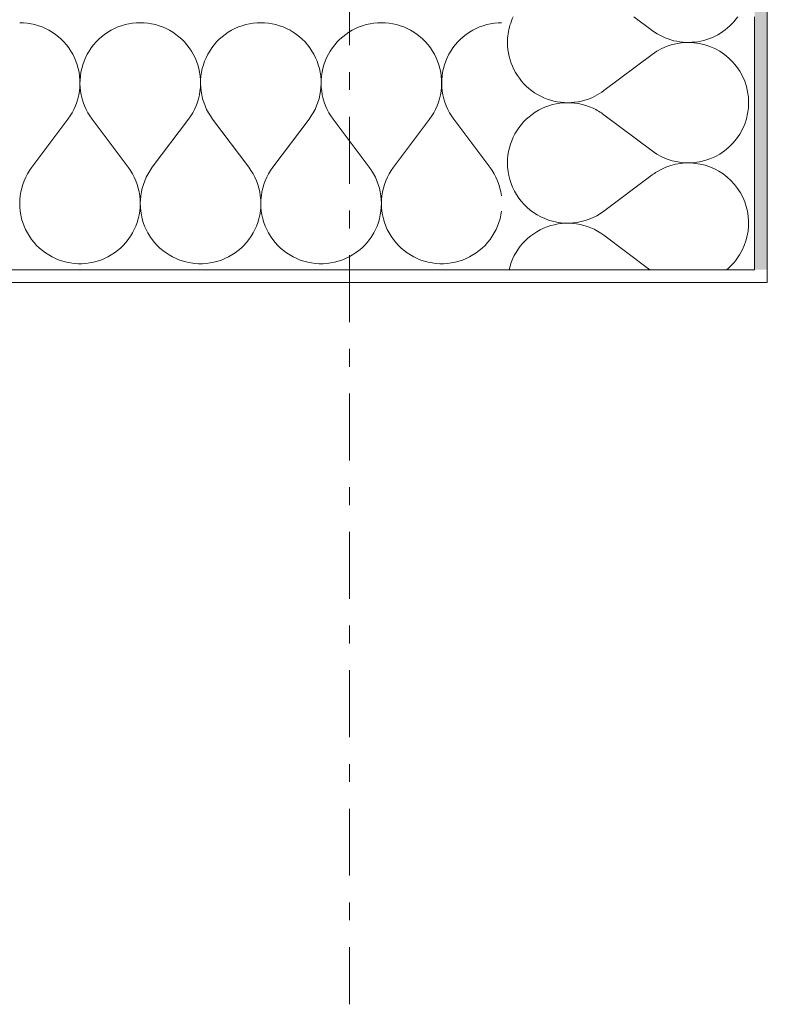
# Model space of a CAD drawing. Extents: x 100 to 2982, y 37 to 2050.
# Tile 106 of 135: x 2122 to 2181, y 517 to 595. Entities that reach past the tile are written whole.
import ezdxf
from ezdxf.xclip import XClip

# ---------------------------------------------------------------- set-up
doc = ezdxf.new("R2010")
doc.units = 0
doc.header["$MEASUREMENT"] = 0
doc.header["$XCLIPFRAME"] = 0
doc.linetypes.add('Przerywana podwójnie', pattern=[54.680554, 26.458333, -10.583333, 7.055556, -10.583333])
for name, color, linetype in [('410-K Osie', 7, 'Continuous'), ('420-K Ściany', 7, 'Continuous'), ('820-G Rysunki Obrazki', 7, 'Continuous')]:
    doc.layers.add(name, color=color, linetype=linetype)
pattern_1 = [(0, (-18316.349, -206.5255), (0, 8.660254), [0, -5]), (0, (-18313.849, -202.195), (0, 8.660254), [0, -5])]

# ---------------------------------------------------------------- blocks, each defined once
blk = doc.blocks.new('*X7')
at = {"layer": '420-K Ściany', "color": 174, "linetype": 'Continuous', "lineweight": 5, "ltscale": 0.2}
for p, q in [((2171.707, 582.998), (2167.897, 580.141)), ((2171.534, 575.509), (2167.897, 578.236))]:
    blk.add_line(p, q, dxfattribs=at)
for centre, start, end in [((2165.04, 593.474), 163.4069, 180), ((2165.04, 593.474), 180, 286.5931), ((2165.04, 583.951), 65.20159, 180), ((2165.04, 583.951), 180, 306.8699), ((2174.564, 579.189), 121.62186, 126.8699), ((2165.04, 574.427), 53.1301, 166.86678), ((2174.564, 579.189), 309.39545, 328.37814)]:
    blk.add_arc(centre, 4.762, start, end, dxfattribs=at)
blk = doc.blocks.new('*X8')
at = {"layer": '420-K Ściany', "color": 174, "linetype": 'Continuous', "lineweight": 5, "ltscale": 0.2}
for p, q in [((2171.707, 594.427), (2170.264, 595.509)), ((2171.707, 592.522), (2167.897, 589.665)), ((2171.707, 584.903), (2167.897, 587.76))]:
    blk.add_line(p, q, dxfattribs=at)
for centre, start, end in [((2165.04, 593.474), 154.70899, 163.4069), ((2174.564, 598.236), 233.1301, 325.05541), ((2174.564, 588.713), 233.1301, 126.8699), ((2165.04, 593.474), 286.5931, 306.8699), ((2165.04, 583.951), 53.1301, 65.20159), ((2174.564, 579.189), 328.37814, 121.62186)]:
    blk.add_arc(centre, 4.762, start, end, dxfattribs=at)
blk = doc.blocks.new('*X16')
at = {"layer": '420-K Ściany', "color": 174, "linetype": 'Continuous', "lineweight": 5, "ltscale": 0.2}
for p, q in [((2122.047, 595.023), (2121.746, 595.033)), ((2122.347, 594.995), (2122.047, 595.023)), ((2122.645, 594.947), (2122.347, 594.995)), ((2122.939, 594.881), (2122.645, 594.947)), ((2123.228, 594.796), (2122.939, 594.881)), ((2123.511, 594.694), (2123.228, 594.796)), ((2123.787, 594.573), (2123.511, 594.694)), ((2124.055, 594.436), (2123.787, 594.573)), ((2129.23, 594.573), (2128.962, 594.436)), ((2129.506, 594.694), (2129.23, 594.573)), ((2129.789, 594.796), (2129.506, 594.694)), ((2130.078, 594.881), (2129.789, 594.796)), ((2130.372, 594.947), (2130.078, 594.881)), ((2130.669, 594.995), (2130.372, 594.947)), ((2130.969, 595.023), (2130.669, 594.995)), ((2131.27, 595.033), (2130.969, 595.023)), ((2131.571, 595.023), (2131.27, 595.033)), ((2131.871, 594.995), (2131.571, 595.023)), ((2132.169, 594.947), (2131.871, 594.995)), ((2132.462, 594.881), (2132.169, 594.947)), ((2132.752, 594.796), (2132.462, 594.881)), ((2133.035, 594.694), (2132.752, 594.796)), ((2133.311, 594.573), (2133.035, 594.694)), ((2133.579, 594.436), (2133.311, 594.573)), ((2138.753, 594.573), (2138.485, 594.436)), ((2139.03, 594.694), (2138.753, 594.573)), ((2139.313, 594.796), (2139.03, 594.694)), ((2139.602, 594.881), (2139.313, 594.796)), ((2139.896, 594.947), (2139.602, 594.881)), ((2140.193, 594.995), (2139.896, 594.947)), ((2140.493, 595.023), (2140.193, 594.995)), ((2140.794, 595.033), (2140.493, 595.023)), ((2141.095, 595.023), (2140.794, 595.033)), ((2141.395, 594.995), (2141.095, 595.023)), ((2141.692, 594.947), (2141.395, 594.995)), ((2141.986, 594.881), (2141.692, 594.947)), ((2142.275, 594.796), (2141.986, 594.881)), ((2142.558, 594.694), (2142.275, 594.796)), ((2142.835, 594.573), (2142.558, 594.694)), ((2143.103, 594.436), (2142.835, 594.573)), ((2148.277, 594.573), (2148.009, 594.436)), ((2148.553, 594.694), (2148.277, 594.573)), ((2148.836, 594.796), (2148.553, 594.694)), ((2149.126, 594.881), (2148.836, 594.796)), ((2149.419, 594.947), (2149.126, 594.881)), ((2149.717, 594.995), (2149.419, 594.947)), ((2150.017, 595.023), (2149.717, 594.995)), ((2150.318, 595.033), (2150.017, 595.023)), ((2150.619, 595.023), (2150.318, 595.033)), ((2150.919, 594.995), (2150.619, 595.023)), ((2151.216, 594.947), (2150.919, 594.995)), ((2151.51, 594.881), (2151.216, 594.947)), ((2151.799, 594.796), (2151.51, 594.881)), ((2152.082, 594.694), (2151.799, 594.796)), ((2152.358, 594.573), (2152.082, 594.694)), ((2152.626, 594.436), (2152.358, 594.573)), ((2157.801, 594.573), (2157.533, 594.436)), ((2158.077, 594.694), (2157.801, 594.573)), ((2158.36, 594.796), (2158.077, 594.694)), ((2158.649, 594.881), (2158.36, 594.796)), ((2158.943, 594.947), (2158.649, 594.881)), ((2159.241, 594.995), (2158.943, 594.947)), ((2159.541, 595.023), (2159.241, 594.995)), ((2159.802, 595.031), (2159.541, 595.023)), ((2124.314, 594.281), (2124.055, 594.436)), ((2124.562, 594.111), (2124.314, 594.281)), ((2124.799, 593.925), (2124.562, 594.111)), ((2125.024, 593.725), (2124.799, 593.925)), ((2125.236, 593.511), (2125.024, 593.725)), ((2127.992, 593.725), (2127.781, 593.511)), ((2128.217, 593.925), (2127.992, 593.725)), ((2128.455, 594.111), (2128.217, 593.925)), ((2128.703, 594.281), (2128.455, 594.111)), ((2128.962, 594.436), (2128.703, 594.281)), ((2133.837, 594.281), (2133.579, 594.436)), ((2134.086, 594.111), (2133.837, 594.281)), ((2134.323, 593.925), (2134.086, 594.111)), ((2134.548, 593.725), (2134.323, 593.925)), ((2134.76, 593.511), (2134.548, 593.725)), ((2137.516, 593.725), (2137.304, 593.511)), ((2137.741, 593.925), (2137.516, 593.725)), ((2137.978, 594.111), (2137.741, 593.925)), ((2138.227, 594.281), (2137.978, 594.111)), ((2138.485, 594.436), (2138.227, 594.281)), ((2143.361, 594.281), (2143.103, 594.436)), ((2143.61, 594.111), (2143.361, 594.281)), ((2143.847, 593.925), (2143.61, 594.111)), ((2144.072, 593.725), (2143.847, 593.925)), ((2144.284, 593.511), (2144.072, 593.725)), ((2147.04, 593.725), (2146.828, 593.511)), ((2147.265, 593.925), (2147.04, 593.725)), ((2147.502, 594.111), (2147.265, 593.925)), ((2147.751, 594.281), (2147.502, 594.111)), ((2148.009, 594.436), (2147.751, 594.281)), ((2152.885, 594.281), (2152.626, 594.436)), ((2153.133, 594.111), (2152.885, 594.281)), ((2153.371, 593.925), (2153.133, 594.111)), ((2153.596, 593.725), (2153.371, 593.925)), ((2153.807, 593.511), (2153.596, 593.725)), ((2156.564, 593.725), (2156.352, 593.511)), ((2156.789, 593.925), (2156.564, 593.725)), ((2157.026, 594.111), (2156.789, 593.925)), ((2157.274, 594.281), (2157.026, 594.111)), ((2157.533, 594.436), (2157.274, 594.281)), ((2125.434, 593.284), (2125.236, 593.511)), ((2125.617, 593.045), (2125.434, 593.284)), ((2125.785, 592.794), (2125.617, 593.045)), ((2127.4, 593.045), (2127.232, 592.794)), ((2127.583, 593.284), (2127.4, 593.045)), ((2127.781, 593.511), (2127.583, 593.284)), ((2134.958, 593.284), (2134.76, 593.511)), ((2135.141, 593.045), (2134.958, 593.284)), ((2135.308, 592.794), (2135.141, 593.045)), ((2136.923, 593.045), (2136.756, 592.794)), ((2137.107, 593.284), (2136.923, 593.045)), ((2137.304, 593.511), (2137.107, 593.284)), ((2144.481, 593.284), (2144.284, 593.511)), ((2144.665, 593.045), (2144.481, 593.284)), ((2144.832, 592.794), (2144.665, 593.045)), ((2146.447, 593.045), (2146.28, 592.794)), ((2146.63, 593.284), (2146.447, 593.045)), ((2146.828, 593.511), (2146.63, 593.284)), ((2154.005, 593.284), (2153.807, 593.511)), ((2154.188, 593.045), (2154.005, 593.284)), ((2154.356, 592.794), (2154.188, 593.045)), ((2155.971, 593.045), (2155.803, 592.794)), ((2156.154, 593.284), (2155.971, 593.045)), ((2156.352, 593.511), (2156.154, 593.284)), ((2125.936, 592.534), (2125.785, 592.794)), ((2126.071, 592.265), (2125.936, 592.534)), ((2126.188, 591.987), (2126.071, 592.265)), ((2126.946, 592.265), (2126.828, 591.987)), ((2127.08, 592.534), (2126.946, 592.265)), ((2127.232, 592.794), (2127.08, 592.534)), ((2135.46, 592.534), (2135.308, 592.794)), ((2135.595, 592.265), (2135.46, 592.534)), ((2135.712, 591.987), (2135.595, 592.265)), ((2136.47, 592.265), (2136.352, 591.987)), ((2136.604, 592.534), (2136.47, 592.265)), ((2136.756, 592.794), (2136.604, 592.534)), ((2144.984, 592.534), (2144.832, 592.794)), ((2145.118, 592.265), (2144.984, 592.534)), ((2145.236, 591.987), (2145.118, 592.265)), ((2145.993, 592.265), (2145.876, 591.987)), ((2146.128, 592.534), (2145.993, 592.265)), ((2146.28, 592.794), (2146.128, 592.534)), ((2154.508, 592.534), (2154.356, 592.794)), ((2154.642, 592.265), (2154.508, 592.534)), ((2154.76, 591.987), (2154.642, 592.265)), ((2155.517, 592.265), (2155.4, 591.987)), ((2155.652, 592.534), (2155.517, 592.265)), ((2155.803, 592.794), (2155.652, 592.534)), ((2126.288, 591.703), (2126.188, 591.987)), ((2126.369, 591.413), (2126.288, 591.703)), ((2126.432, 591.118), (2126.369, 591.413)), ((2126.647, 591.413), (2126.584, 591.118)), ((2126.729, 591.703), (2126.647, 591.413)), ((2126.828, 591.987), (2126.729, 591.703)), ((2135.812, 591.703), (2135.712, 591.987)), ((2135.893, 591.413), (2135.812, 591.703)), ((2135.956, 591.118), (2135.893, 591.413)), ((2136.171, 591.413), (2136.108, 591.118)), ((2136.253, 591.703), (2136.171, 591.413)), ((2136.352, 591.987), (2136.253, 591.703)), ((2145.335, 591.703), (2145.236, 591.987)), ((2145.417, 591.413), (2145.335, 591.703)), ((2145.48, 591.118), (2145.417, 591.413)), ((2145.695, 591.413), (2145.632, 591.118)), ((2145.776, 591.703), (2145.695, 591.413)), ((2145.876, 591.987), (2145.776, 591.703)), ((2154.859, 591.703), (2154.76, 591.987)), ((2154.941, 591.413), (2154.859, 591.703)), ((2155.004, 591.118), (2154.941, 591.413)), ((2155.219, 591.413), (2155.156, 591.118)), ((2155.3, 591.703), (2155.219, 591.413)), ((2155.4, 591.987), (2155.3, 591.703)), ((2126.476, 590.82), (2126.432, 591.118)), ((2126.502, 590.52), (2126.476, 590.82)), ((2126.54, 590.82), (2126.515, 590.52)), ((2126.584, 591.118), (2126.54, 590.82)), ((2136, 590.82), (2135.956, 591.118)), ((2136.026, 590.52), (2136, 590.82)), ((2136.064, 590.82), (2136.039, 590.52)), ((2136.108, 591.118), (2136.064, 590.82)), ((2145.524, 590.82), (2145.48, 591.118)), ((2145.549, 590.52), (2145.524, 590.82)), ((2145.588, 590.82), (2145.562, 590.52)), ((2145.632, 591.118), (2145.588, 590.82)), ((2155.048, 590.82), (2155.004, 591.118)), ((2155.073, 590.52), (2155.048, 590.82)), ((2155.112, 590.82), (2155.086, 590.52)), ((2155.156, 591.118), (2155.112, 590.82)), ((2126.463, 589.619), (2126.495, 589.918)), ((2126.495, 589.918), (2126.508, 590.219)), ((2126.508, 590.219), (2126.502, 590.52)), ((2126.515, 590.52), (2126.509, 590.219)), ((2126.509, 590.219), (2126.521, 589.918)), ((2126.521, 589.918), (2126.553, 589.619)), ((2135.987, 589.619), (2136.019, 589.918)), ((2136.019, 589.918), (2136.032, 590.219)), ((2136.032, 590.219), (2136.026, 590.52)), ((2136.039, 590.52), (2136.032, 590.219)), ((2136.032, 590.219), (2136.045, 589.918)), ((2136.045, 589.918), (2136.077, 589.619)), ((2145.511, 589.619), (2145.543, 589.918)), ((2145.543, 589.918), (2145.556, 590.219)), ((2145.556, 590.219), (2145.549, 590.52)), ((2145.562, 590.52), (2145.556, 590.219)), ((2145.556, 590.219), (2145.569, 589.918)), ((2145.569, 589.918), (2145.601, 589.619)), ((2155.035, 589.619), (2155.067, 589.918)), ((2155.067, 589.918), (2155.079, 590.219)), ((2155.079, 590.219), (2155.073, 590.52)), ((2155.086, 590.52), (2155.08, 590.219)), ((2155.08, 590.219), (2155.093, 589.918)), ((2155.093, 589.918), (2155.125, 589.619)), ((2126.256, 588.74), (2126.343, 589.029)), ((2126.343, 589.029), (2126.413, 589.322)), ((2126.413, 589.322), (2126.463, 589.619)), ((2126.553, 589.619), (2126.604, 589.322)), ((2126.604, 589.322), (2126.673, 589.029)), ((2126.673, 589.029), (2126.761, 588.74)), ((2135.779, 588.74), (2135.867, 589.029)), ((2135.867, 589.029), (2135.937, 589.322)), ((2135.937, 589.322), (2135.987, 589.619)), ((2136.077, 589.619), (2136.128, 589.322)), ((2136.128, 589.322), (2136.197, 589.029)), ((2136.197, 589.029), (2136.285, 588.74)), ((2145.303, 588.74), (2145.391, 589.029)), ((2145.391, 589.029), (2145.46, 589.322)), ((2145.46, 589.322), (2145.511, 589.619)), ((2145.601, 589.619), (2145.651, 589.322)), ((2145.651, 589.322), (2145.721, 589.029)), ((2145.721, 589.029), (2145.808, 588.74)), ((2154.827, 588.74), (2154.915, 589.029)), ((2154.915, 589.029), (2154.984, 589.322)), ((2154.984, 589.322), (2155.035, 589.619)), ((2155.125, 589.619), (2155.175, 589.322)), ((2155.175, 589.322), (2155.245, 589.029)), ((2155.245, 589.029), (2155.332, 588.74)), ((2126.027, 588.184), (2126.15, 588.458)), ((2126.15, 588.458), (2126.256, 588.74)), ((2126.761, 588.74), (2126.867, 588.458)), ((2126.867, 588.458), (2126.99, 588.184)), ((2135.55, 588.184), (2135.674, 588.458)), ((2135.674, 588.458), (2135.779, 588.74)), ((2136.285, 588.74), (2136.39, 588.458)), ((2136.39, 588.458), (2136.514, 588.184)), ((2145.074, 588.184), (2145.198, 588.458)), ((2145.198, 588.458), (2145.303, 588.74)), ((2145.808, 588.74), (2145.914, 588.458)), ((2145.914, 588.458), (2146.038, 588.184)), ((2154.598, 588.184), (2154.721, 588.458)), ((2154.721, 588.458), (2154.827, 588.74)), ((2155.332, 588.74), (2155.438, 588.458)), ((2155.438, 588.458), (2155.561, 588.184)), ((2125.556, 587.414), (2125.729, 587.66)), ((2125.729, 587.66), (2125.886, 587.917)), ((2125.886, 587.917), (2126.027, 588.184)), ((2126.99, 588.184), (2127.131, 587.917)), ((2127.131, 587.917), (2127.288, 587.66)), ((2127.288, 587.66), (2127.461, 587.414)), ((2135.08, 587.414), (2135.253, 587.66)), ((2135.253, 587.66), (2135.41, 587.917)), ((2135.41, 587.917), (2135.55, 588.184)), ((2136.514, 588.184), (2136.654, 587.917)), ((2136.654, 587.917), (2136.811, 587.66)), ((2136.811, 587.66), (2136.984, 587.414)), ((2144.604, 587.414), (2144.777, 587.66)), ((2144.777, 587.66), (2144.934, 587.917)), ((2144.934, 587.917), (2145.074, 588.184)), ((2146.038, 588.184), (2146.178, 587.917)), ((2146.178, 587.917), (2146.335, 587.66)), ((2146.335, 587.66), (2146.508, 587.414)), ((2154.127, 587.414), (2154.3, 587.66)), ((2154.3, 587.66), (2154.457, 587.917)), ((2154.457, 587.917), (2154.598, 588.184)), ((2155.561, 588.184), (2155.702, 587.917)), ((2155.702, 587.917), (2155.859, 587.66)), ((2155.859, 587.66), (2156.032, 587.414)), ((2122.699, 583.604), (2125.556, 587.414)), ((2130.318, 583.604), (2127.461, 587.414)), ((2132.223, 583.604), (2135.08, 587.414)), ((2139.842, 583.604), (2136.984, 587.414)), ((2141.746, 583.604), (2144.604, 587.414)), ((2149.365, 583.604), (2146.508, 587.414)), ((2151.27, 583.604), (2154.127, 587.414)), ((2158.889, 583.604), (2156.032, 587.414)), ((2122.699, 583.604), (2122.523, 583.354)), ((2130.493, 583.354), (2130.318, 583.604)), ((2132.223, 583.604), (2132.047, 583.354)), ((2140.017, 583.354), (2139.842, 583.604)), ((2141.746, 583.604), (2141.571, 583.354)), ((2149.541, 583.354), (2149.365, 583.604)), ((2151.27, 583.604), (2151.095, 583.354)), ((2159.065, 583.354), (2158.889, 583.604)), ((2122.222, 582.822), (2122.098, 582.543)), ((2122.364, 583.093), (2122.222, 582.822)), ((2122.523, 583.354), (2122.364, 583.093)), ((2130.652, 583.093), (2130.493, 583.354)), ((2130.794, 582.822), (2130.652, 583.093)), ((2130.918, 582.543), (2130.794, 582.822)), ((2131.746, 582.822), (2131.622, 582.543)), ((2131.888, 583.093), (2131.746, 582.822)), ((2132.047, 583.354), (2131.888, 583.093)), ((2140.176, 583.093), (2140.017, 583.354)), ((2140.318, 582.822), (2140.176, 583.093)), ((2140.442, 582.543), (2140.318, 582.822)), ((2141.27, 582.822), (2141.146, 582.543)), ((2141.412, 583.093), (2141.27, 582.822)), ((2141.571, 583.354), (2141.412, 583.093)), ((2149.7, 583.093), (2149.541, 583.354)), ((2149.842, 582.822), (2149.7, 583.093)), ((2149.966, 582.543), (2149.842, 582.822)), ((2150.794, 582.822), (2150.67, 582.543)), ((2150.936, 583.093), (2150.794, 582.822)), ((2151.095, 583.354), (2150.936, 583.093)), ((2159.224, 583.093), (2159.065, 583.354)), ((2159.366, 582.822), (2159.224, 583.093)), ((2159.49, 582.543), (2159.366, 582.822)), ((2121.992, 582.257), (2121.904, 581.964)), ((2122.098, 582.543), (2121.992, 582.257)), ((2131.025, 582.257), (2130.918, 582.543)), ((2131.112, 581.964), (2131.025, 582.257)), ((2131.516, 582.257), (2131.428, 581.964)), ((2131.622, 582.543), (2131.516, 582.257)), ((2140.548, 582.257), (2140.442, 582.543)), ((2140.636, 581.964), (2140.548, 582.257)), ((2141.04, 582.257), (2140.952, 581.964)), ((2141.146, 582.543), (2141.04, 582.257)), ((2150.072, 582.257), (2149.966, 582.543)), ((2150.16, 581.964), (2150.072, 582.257)), ((2150.563, 582.257), (2150.476, 581.964)), ((2150.67, 582.543), (2150.563, 582.257)), ((2159.596, 582.257), (2159.49, 582.543)), ((2159.684, 581.964), (2159.596, 582.257)), ((2121.787, 581.364), (2121.757, 581.06)), ((2121.836, 581.666), (2121.787, 581.364)), ((2121.904, 581.964), (2121.836, 581.666)), ((2131.181, 581.666), (2131.112, 581.964)), ((2131.23, 581.364), (2131.181, 581.666)), ((2131.26, 581.06), (2131.23, 581.364)), ((2131.31, 581.364), (2131.281, 581.06)), ((2131.36, 581.666), (2131.31, 581.364)), ((2131.428, 581.964), (2131.36, 581.666)), ((2140.704, 581.666), (2140.636, 581.964)), ((2140.754, 581.364), (2140.704, 581.666)), ((2140.784, 581.06), (2140.754, 581.364)), ((2140.834, 581.364), (2140.804, 581.06)), ((2140.884, 581.666), (2140.834, 581.364)), ((2140.952, 581.964), (2140.884, 581.666)), ((2150.228, 581.666), (2150.16, 581.964)), ((2150.278, 581.364), (2150.228, 581.666)), ((2150.307, 581.06), (2150.278, 581.364)), ((2150.358, 581.364), (2150.328, 581.06)), ((2150.407, 581.666), (2150.358, 581.364)), ((2150.476, 581.964), (2150.407, 581.666)), ((2159.752, 581.666), (2159.684, 581.964)), ((2159.801, 581.364), (2159.752, 581.666)), ((2159.802, 581.359), (2159.801, 581.364)), ((2121.757, 581.06), (2121.746, 580.755)), ((2121.746, 580.755), (2121.756, 580.449)), ((2131.27, 580.755), (2131.26, 581.06)), ((2131.261, 580.449), (2131.27, 580.755)), ((2131.281, 581.06), (2131.27, 580.755)), ((2131.27, 580.755), (2131.279, 580.449)), ((2140.794, 580.755), (2140.784, 581.06)), ((2140.785, 580.449), (2140.794, 580.755)), ((2140.804, 581.06), (2140.794, 580.755)), ((2140.794, 580.755), (2140.803, 580.449)), ((2150.318, 580.755), (2150.307, 581.06)), ((2150.309, 580.449), (2150.318, 580.755)), ((2150.328, 581.06), (2150.318, 580.755)), ((2150.318, 580.755), (2150.327, 580.449)), ((2121.756, 580.449), (2121.785, 580.145)), ((2121.785, 580.145), (2121.833, 579.844)), ((2121.833, 579.844), (2121.9, 579.546)), ((2131.116, 579.546), (2131.184, 579.844)), ((2131.184, 579.844), (2131.232, 580.145)), ((2131.232, 580.145), (2131.261, 580.449)), ((2131.279, 580.449), (2131.308, 580.145)), ((2131.308, 580.145), (2131.357, 579.844)), ((2131.357, 579.844), (2131.424, 579.546)), ((2140.64, 579.546), (2140.708, 579.844)), ((2140.708, 579.844), (2140.756, 580.145)), ((2140.756, 580.145), (2140.785, 580.449)), ((2140.803, 580.449), (2140.832, 580.145)), ((2140.832, 580.145), (2140.88, 579.844)), ((2140.88, 579.844), (2140.948, 579.546)), ((2150.164, 579.546), (2150.231, 579.844)), ((2150.231, 579.844), (2150.28, 580.145)), ((2150.28, 580.145), (2150.309, 580.449)), ((2150.327, 580.449), (2150.356, 580.145)), ((2150.356, 580.145), (2150.404, 579.844)), ((2150.404, 579.844), (2150.472, 579.546)), ((2159.688, 579.546), (2159.755, 579.844)), ((2159.755, 579.844), (2159.802, 580.136)), ((2121.9, 579.546), (2121.987, 579.252)), ((2121.987, 579.252), (2122.092, 578.966)), ((2122.092, 578.966), (2122.215, 578.686)), ((2130.801, 578.686), (2130.924, 578.966)), ((2130.924, 578.966), (2131.03, 579.252)), ((2131.03, 579.252), (2131.116, 579.546)), ((2131.424, 579.546), (2131.511, 579.252)), ((2131.511, 579.252), (2131.616, 578.966)), ((2131.616, 578.966), (2131.739, 578.686)), ((2140.325, 578.686), (2140.448, 578.966)), ((2140.448, 578.966), (2140.553, 579.252)), ((2140.553, 579.252), (2140.64, 579.546)), ((2140.948, 579.546), (2141.035, 579.252)), ((2141.035, 579.252), (2141.14, 578.966)), ((2141.14, 578.966), (2141.263, 578.686)), ((2149.849, 578.686), (2149.972, 578.966)), ((2149.972, 578.966), (2150.077, 579.252)), ((2150.077, 579.252), (2150.164, 579.546)), ((2150.472, 579.546), (2150.558, 579.252)), ((2150.558, 579.252), (2150.664, 578.966)), ((2150.664, 578.966), (2150.787, 578.686)), ((2159.373, 578.686), (2159.496, 578.966)), ((2159.496, 578.966), (2159.601, 579.252)), ((2159.601, 579.252), (2159.688, 579.546)), ((2122.215, 578.686), (2122.357, 578.415)), ((2122.357, 578.415), (2122.515, 578.153)), ((2122.515, 578.153), (2122.689, 577.903)), ((2130.327, 577.903), (2130.502, 578.153)), ((2130.502, 578.153), (2130.66, 578.415)), ((2130.66, 578.415), (2130.801, 578.686)), ((2131.739, 578.686), (2131.88, 578.415)), ((2131.88, 578.415), (2132.038, 578.153)), ((2132.038, 578.153), (2132.213, 577.903)), ((2139.851, 577.903), (2140.026, 578.153)), ((2140.026, 578.153), (2140.184, 578.415)), ((2140.184, 578.415), (2140.325, 578.686)), ((2141.263, 578.686), (2141.404, 578.415)), ((2141.404, 578.415), (2141.562, 578.153)), ((2141.562, 578.153), (2141.737, 577.903)), ((2149.375, 577.903), (2149.55, 578.153)), ((2149.55, 578.153), (2149.708, 578.415)), ((2149.708, 578.415), (2149.849, 578.686)), ((2150.787, 578.686), (2150.928, 578.415)), ((2150.928, 578.415), (2151.086, 578.153)), ((2151.086, 578.153), (2151.261, 577.903)), ((2158.899, 577.903), (2159.073, 578.153)), ((2159.073, 578.153), (2159.231, 578.415)), ((2159.231, 578.415), (2159.373, 578.686)), ((2122.689, 577.903), (2122.88, 577.664)), ((2122.88, 577.664), (2123.085, 577.437)), ((2123.085, 577.437), (2123.304, 577.224)), ((2129.712, 577.224), (2129.932, 577.437)), ((2129.932, 577.437), (2130.137, 577.664)), ((2130.137, 577.664), (2130.327, 577.903)), ((2132.213, 577.903), (2132.403, 577.664)), ((2132.403, 577.664), (2132.609, 577.437)), ((2132.609, 577.437), (2132.828, 577.224)), ((2139.236, 577.224), (2139.456, 577.437)), ((2139.456, 577.437), (2139.661, 577.664)), ((2139.661, 577.664), (2139.851, 577.903)), ((2141.737, 577.903), (2141.927, 577.664)), ((2141.927, 577.664), (2142.132, 577.437)), ((2142.132, 577.437), (2142.352, 577.224)), ((2148.76, 577.224), (2148.979, 577.437)), ((2148.979, 577.437), (2149.185, 577.664)), ((2149.185, 577.664), (2149.375, 577.903)), ((2151.261, 577.903), (2151.451, 577.664)), ((2151.451, 577.664), (2151.656, 577.437)), ((2151.656, 577.437), (2151.876, 577.224)), ((2158.284, 577.224), (2158.503, 577.437)), ((2158.503, 577.437), (2158.708, 577.664)), ((2158.708, 577.664), (2158.899, 577.903)), ((2123.304, 577.224), (2123.537, 577.026)), ((2123.537, 577.026), (2123.781, 576.843)), ((2123.781, 576.843), (2124.037, 576.676)), ((2124.037, 576.676), (2124.304, 576.526)), ((2128.713, 576.526), (2128.979, 576.676)), ((2128.979, 576.676), (2129.235, 576.843)), ((2129.235, 576.843), (2129.48, 577.026)), ((2129.48, 577.026), (2129.712, 577.224)), ((2132.828, 577.224), (2133.06, 577.026)), ((2133.06, 577.026), (2133.305, 576.843)), ((2133.305, 576.843), (2133.561, 576.676)), ((2133.561, 576.676), (2133.827, 576.526)), ((2138.237, 576.526), (2138.503, 576.676)), ((2138.503, 576.676), (2138.759, 576.843)), ((2138.759, 576.843), (2139.004, 577.026)), ((2139.004, 577.026), (2139.236, 577.224)), ((2142.352, 577.224), (2142.584, 577.026)), ((2142.584, 577.026), (2142.829, 576.843)), ((2142.829, 576.843), (2143.085, 576.676)), ((2143.085, 576.676), (2143.351, 576.526)), ((2147.761, 576.526), (2148.027, 576.676)), ((2148.027, 576.676), (2148.283, 576.843)), ((2148.283, 576.843), (2148.528, 577.026)), ((2148.528, 577.026), (2148.76, 577.224)), ((2151.876, 577.224), (2152.108, 577.026)), ((2152.108, 577.026), (2152.353, 576.843)), ((2152.353, 576.843), (2152.609, 576.676)), ((2152.609, 576.676), (2152.875, 576.526)), ((2157.284, 576.526), (2157.551, 576.676)), ((2157.551, 576.676), (2157.807, 576.843)), ((2157.807, 576.843), (2158.051, 577.026)), ((2158.051, 577.026), (2158.284, 577.224)), ((2124.304, 576.526), (2124.579, 576.393)), ((2124.579, 576.393), (2124.862, 576.279)), ((2124.862, 576.279), (2125.152, 576.182)), ((2125.152, 576.182), (2125.448, 576.105)), ((2125.448, 576.105), (2125.747, 576.046)), ((2125.747, 576.046), (2126.051, 576.007)), ((2126.051, 576.007), (2126.355, 575.988)), ((2126.355, 575.988), (2126.661, 575.988)), ((2126.661, 575.988), (2126.966, 576.007)), ((2126.966, 576.007), (2127.269, 576.046)), ((2127.269, 576.046), (2127.569, 576.105)), ((2127.569, 576.105), (2127.865, 576.182)), ((2127.865, 576.182), (2128.155, 576.279)), ((2128.155, 576.279), (2128.438, 576.393)), ((2128.438, 576.393), (2128.713, 576.526)), ((2133.827, 576.526), (2134.103, 576.393)), ((2134.103, 576.393), (2134.386, 576.279)), ((2134.386, 576.279), (2134.676, 576.182)), ((2134.676, 576.182), (2134.971, 576.105)), ((2134.971, 576.105), (2135.271, 576.046)), ((2135.271, 576.046), (2135.574, 576.007)), ((2135.574, 576.007), (2135.879, 575.988)), ((2135.879, 575.988), (2136.185, 575.988)), ((2136.185, 575.988), (2136.49, 576.007)), ((2136.49, 576.007), (2136.793, 576.046)), ((2136.793, 576.046), (2137.093, 576.105)), ((2137.093, 576.105), (2137.388, 576.182)), ((2137.388, 576.182), (2137.678, 576.279)), ((2137.678, 576.279), (2137.962, 576.393)), ((2137.962, 576.393), (2138.237, 576.526)), ((2143.351, 576.526), (2143.626, 576.393)), ((2143.626, 576.393), (2143.91, 576.279)), ((2143.91, 576.279), (2144.2, 576.182)), ((2144.2, 576.182), (2144.495, 576.105)), ((2144.495, 576.105), (2144.795, 576.046)), ((2144.795, 576.046), (2145.098, 576.007)), ((2145.098, 576.007), (2145.403, 575.988)), ((2145.403, 575.988), (2145.709, 575.988)), ((2145.709, 575.988), (2146.014, 576.007)), ((2146.014, 576.007), (2146.317, 576.046)), ((2146.317, 576.046), (2146.617, 576.105)), ((2146.617, 576.105), (2146.912, 576.182)), ((2146.912, 576.182), (2147.202, 576.279)), ((2147.202, 576.279), (2147.485, 576.393)), ((2147.485, 576.393), (2147.761, 576.526)), ((2152.875, 576.526), (2153.15, 576.393)), ((2153.15, 576.393), (2153.433, 576.279)), ((2153.433, 576.279), (2153.723, 576.182)), ((2153.723, 576.182), (2154.019, 576.105)), ((2154.019, 576.105), (2154.319, 576.046)), ((2154.319, 576.046), (2154.622, 576.007)), ((2154.622, 576.007), (2154.927, 575.988)), ((2154.927, 575.988), (2155.233, 575.988)), ((2155.233, 575.988), (2155.537, 576.007)), ((2155.537, 576.007), (2155.841, 576.046)), ((2155.841, 576.046), (2156.14, 576.105)), ((2156.14, 576.105), (2156.436, 576.182)), ((2156.436, 576.182), (2156.726, 576.279)), ((2156.726, 576.279), (2157.009, 576.393)), ((2157.009, 576.393), (2157.284, 576.526))]:
    blk.add_line(p, q, dxfattribs=at)
blk = doc.blocks.new('Rysunek_1_1', base_point=(-18316.349, -206.526))
at = {"layer": '420-K Ściany', "linetype": 'Continuous', "lineweight": 5}
h = blk.add_hatch(dxfattribs=at)
h.set_pattern_fill('Tynk_0001', color=176, style=0, pattern_type=2)
h.set_pattern_definition(pattern_1)
h.paths.add_polyline_path([(2179.802, 1821.509), (2179.802, 575.509), (2180.802, 575.509), (2180.802, 1821.509)])
h = blk.add_hatch(dxfattribs=at)
h.set_pattern_fill('Tynk_0001', color=176, style=0, pattern_type=2)
h.set_pattern_definition(pattern_1)
h.paths.add_polyline_path([(1993.802, 575.509), (1993.802, 574.509), (2179.802, 574.509), (2179.802, 575.509)])
h = blk.add_hatch(dxfattribs=at)
h.set_pattern_fill('Tynk_0001', color=176, style=0, pattern_type=2)
h.set_pattern_definition(pattern_1)
h.paths.add_polyline_path([(2179.802, 574.509), (2180.802, 574.509), (2179.802, 575.509)])
h = blk.add_hatch(dxfattribs=at)
h.set_pattern_fill('Tynk_0001', color=176, style=0, pattern_type=2)
h.set_pattern_definition(pattern_1)
h.paths.add_polyline_path([(2179.802, 575.509), (2180.802, 574.509), (2180.802, 575.509)])
at = {"layer": '410-K Osie', "color": 4, "linetype": 'Przerywana podwójnie', "lineweight": 13, "ltscale": 0.2}
blk.add_line((2147.802, 1801.509), (2147.802, 517.46), dxfattribs=at)
blk.add_line((2147.802, 1801.509), (2147.802, 517.46), dxfattribs=at)
at = {"layer": '420-K Ściany', "color": 67, "linetype": 'Continuous', "lineweight": 13, "ltscale": 0.2}
for p, q in [((2179.802, 575.509), (2179.802, 595.509)), ((1993.802, 575.509), (2159.802, 575.509)), ((2159.802, 575.509), (2179.802, 575.509)), ((2159.802, 575.509), (2179.802, 575.509))]:
    blk.add_line(p, q, dxfattribs=at)
at = {"layer": '420-K Ściany', "color": 47, "linetype": 'Continuous', "lineweight": 15, "ltscale": 0.2, "flags": 128}
for points in [[(2180.802, 574.509), (2180.802, 1822.509)], [(1993.802, 574.509), (2179.802, 574.509)], [(2180.802, 574.509), (2179.802, 574.509)]]:
    blk.add_lwpolyline(points, dxfattribs=at)
at = {"color": 65, "linetype": 'Continuous', "lineweight": 13, "ltscale": 0.2}
for name in ['*X8', '*X16', '*X7']:
    blk.add_blockref(name, (0, 0), dxfattribs=at)

msp = doc.modelspace()

# ---------------------------------------------------------------- block references
at = {"layer": '820-G Rysunki Obrazki', "color": 65, "linetype": 'Continuous', "lineweight": 13, "ltscale": 0.2}
ref = msp.add_blockref('Rysunek_1_1', (-18316.349, -206.526), dxfattribs=at)
XClip(ref).set_block_clipping_path([(244.527027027, 76.8014120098), (2570.9054054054, 2022.1162324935)])

doc.saveas('drawing.dxf')
